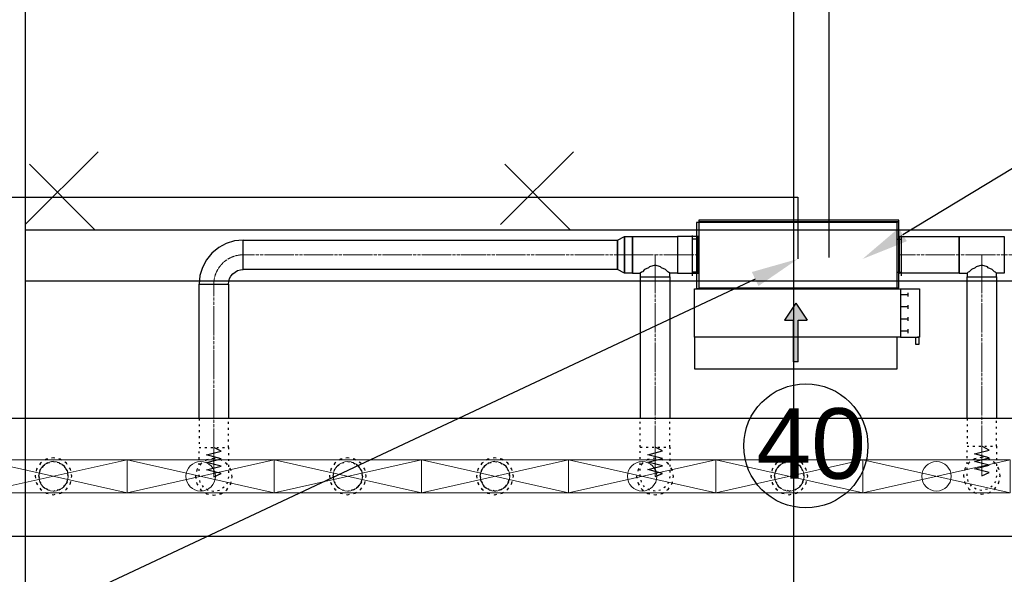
# Model space of a CAD drawing. Header units: centimetres. Extents: x -149939 to 48626, y -46000 to 152985.
# Tile 188 of 256: x -21797 to -15107, y 55336 to 59107. Entities that reach past the tile are written whole.
import ezdxf
from ezdxf import colors
from ezdxf.entities.mleader import LeaderData, LeaderLine
from ezdxf.math import Vec2, Vec3

# ---------------------------------------------------------------- set-up
doc = ezdxf.new("R2010")
doc.units = ezdxf.units.CM
doc.header["$LTSCALE"] = 50
doc.header["$PDMODE"] = 35
doc.header["$PDSIZE"] = 0.1
for name, pattern in [('CADVENT_CENTERLINE', [9.9, 7.4, -1, 0.5, -1]), ('CADVENT_HIDDEN', [0.8, 0.25, -0.55]), ('Kondygnacja  -0_5$0$HIDDEN', [9.525, 6.35, -3.175]), ('Kondygnacja  -0_5$0$HIDDEN2', [4.7625, 3.175, -1.5875]), ('Osie rzutów$0$DASHDOT2', [12.7, 6.35, -3.175, 0, -3.175])]:
    doc.linetypes.add(name, pattern=pattern)
doc.layers.get('0').update_dxf_attribs({"color": 8})
doc.layers.get('DEFPOINTS').update_dxf_attribs({"color": 8})
for name, color, linetype in [('01-103-Went PP_poziom-0_5$0$L_Nawiew', 7, 'Continuous'), ('bgde-nawiewEXP', 7, 'Continuous'), ('bgde-nawiewHIDDEN', 250, 'Continuous'), ('bgde-wywiewSOL', 5, 'Continuous'), ('Kondygnacja  -0_5$0$ARCH_KONSTR_POWYŻEJ RZUTU', 8, 'Kondygnacja  -0_5$0$HIDDEN'), ('Kondygnacja  -0_5$0$ARCH_KONSTR_POWYŻEJ RZUTU_IST', 8, 'Kondygnacja  -0_5$0$HIDDEN2'), ('Osie rzutów$0$ARCH_INFO_OSIE_IST', 8, 'Osie rzutów$0$DASHDOT2'), ('Osie rzutów$0$ARCH_INFO_OSIE_OPISY_IST', 8, 'Continuous')]:
    doc.layers.add(name, color=color, linetype=linetype)
for name, color, linetype, lineweight in [('bgde-nawiewCEN', 7, 'Continuous', 13), ('bgde_nawiewnik', 11, 'Continuous', 5), ('Kondygnacja  -0_5$0$ARCH_INFO_WYMIARY', 8, 'Continuous', 9), ('RFCU', 6, 'Continuous', 30)]:
    doc.layers.add(name, color=color, linetype=linetype, lineweight=lineweight)
doc.styles.add('Arial', font='ARIAL.TTF')
doc.styles.add('Kondygnacja  -0_5$0$Romans', font='Romans.shx', dxfattribs={"width": 0.7})
doc.dimstyles.new('Kondygnacja  -0_5$0$Wymiary 1-100', dxfattribs={"dimtxt": 12, "dimasz": 10, "dimexe": 5, "dimexo": 0, "dimgap": 4, "dimtad": 1, "dimrnd": 0.5, "dimzin": 12, "dimdsep": 46, "dimtxsty": 'Kondygnacja  -0_5$0$Romans', "dimblk": 'Kondygnacja  -0_5$0$_Oblique', "dimcen": 10, "dimdle": 10, "dimclrt": 55, "dimazin": 0, "dimtfac": 1, "dimtmove": 1, "dimatfit": 3, "dimfxl": 8, "dimfxlon": 1, "dimtolj": 1, "dimtzin": 0, "dimarcsym": 0})

# ---------------------------------------------------------------- blocks, each defined once
blk = doc.blocks.new('Osie rzutów')
at = {"layer": 'Osie rzutów$0$ARCH_INFO_OSIE_IST', "ltscale": 10}
for p, q in [((10460, 12510), (10460, 4623.26)), ((4436.04, 10400), (13655, 10400))]:
    blk.add_line(p, q, dxfattribs=at)
blk = doc.blocks.new('Kondygnacja  -0_5$0$konstrukcja istniejąca -0.5')
at = {"layer": 'Kondygnacja  -0_5$0$ARCH_KONSTR_POWYŻEJ RZUTU_IST', "ltscale": 10}
for points in [[(9938, 10975), (9938, 9825)], [(9938, 10267.89), (10982, 10267.89)], [(10982, 10232.89), (9938, 10232.89)]]:
    blk.add_lwpolyline(points, dxfattribs=at)
blk = doc.blocks.new('Kondygnacja  -0_5$0$_Oblique')
at = {"color": 0, "linetype": 'ByBlock', "lineweight": -2}
blk.add_line((-0.5, -0.5), (0.5, 0.5), dxfattribs=at)
blk = doc.blocks.new('*D212')
at = {"layer": 'DEFPOINTS', "color": 0}
for p in [(-30586.3, 81900), (-30681.1, 12489.5), (9064, 12489.5)]:
    blk.add_point(p, dxfattribs=at)
at = {"layer": 'Kondygnacja  -0_5$0$ARCH_INFO_WYMIARY', "color": 0, "lineweight": -2}
for p, q in [((-30673.1, 81900), (-30686.1, 81900)), ((-30681.1, 81910), (-30681.1, 12479.5)), ((-30673.1, 12489.5), (-30686.1, 12489.5))]:
    blk.add_line(p, q, dxfattribs=at)
at = {"layer": 'Kondygnacja  -0_5$0$ARCH_INFO_WYMIARY', "color": 0, "linetype": 'ByBlock', "lineweight": -2, "xscale": 10, "yscale": 10, "zscale": 10}
for p, rotation in [((-30681.1, 81900), 90), ((-30681.1, 12489.5), 270)]:
    blk.add_blockref('Kondygnacja  -0_5$0$_Oblique', p, dxfattribs=dict(at, rotation=rotation))
at = {"layer": 'Kondygnacja  -0_5$0$ARCH_INFO_WYMIARY', "color": 55, "insert": (-30691.1, 47194.8), "char_height": 12, "attachment_point": 5, "rotation": 90, "style": 'Kondygnacja  -0_5$0$Romans'}
blk.add_mtext('\\A1;69410.5', dxfattribs=at)
blk = doc.blocks.new('A$C066D7839')
at = {"layer": 'bgde_nawiewnik', "color": 7}
for p, q in [((-50, -11.15), (-50, 11.15)), ((-50, 11.15), (50, 11.15)), ((-50, -11.15), (50, 11.15)), ((50, -11.15), (-50, 11.15)), ((50, 11.15), (50, -11.15)), ((50, -11.15), (-50, -11.15))]:
    blk.add_line(p, q, dxfattribs=at)
blk.add_circle((0, 0), 10, dxfattribs=at)
blk = doc.blocks.new('A$C5B3E7367')
at = {"layer": '01-103-Went PP_poziom-0_5$0$L_Nawiew'}
h = blk.add_hatch(color=256, dxfattribs=at)
h.paths.add_polyline_path([(215, 704), (215, 674), (331.7, 674), (331.7, 612.1), (445.9, 689), (331.7, 765.9), (331.7, 704)])
h.paths.add_polyline_path([(48.3, 704), (48.3, 674), (215, 674), (215, 704)])
for p, q in [((215, 1525), (165, 1525)), ((165, 1525), (165, 1505)), ((165, 1505), (215, 1505)), ((215, 1400), (215, 1530)), ((545, 1530), (215, 1530)), ((215, 1530), (215, 1515)), ((545, 1400), (545, 1530)), ((243.8, 1452), (268.8, 1452)), ((256.2, 1452), (256.2, 1400)), ((326.2, 1452), (351.2, 1452)), ((338.8, 1452), (338.8, 1400)), ((408.8, 1452), (433.8, 1452)), ((421.2, 1452), (421.2, 1400)), ((491.2, 1452), (516.2, 1452)), ((503.8, 1452), (503.8, 1400)), ((0, 1378), (215, 1378)), ((0, 0), (0, 1378)), ((545, 1400), (215, 1400)), ((215, 1400), (215, 1378)), ((215, 1378), (215, 0)), ((545, 0), (545, 1400)), ((445.9, 689), (331.7, 765.9)), ((331.7, 704), (331.7, 765.9)), ((48.3, 704), (331.7, 704)), ((48.3, 704), (48.3, 674)), ((48.3, 674), (331.7, 674)), ((445.9, 689), (331.7, 612.1)), ((331.7, 612.1), (331.7, 674)), ((215, 0), (0, 0)), ((215, 0), (545, 0))]:
    blk.add_line(p, q, dxfattribs=at)
blk = doc.blocks.new('A$C53CA46B8')
at = {"layer": 'bgde-wywiewSOL'}
for p, q in [((200.4, 481.1), (-249.6, 481.1)), ((-249.6, 481.1), (-249.6, -878.9)), ((112.9, 511.1), (-162.1, 511.1)), ((-137.1, 481.1), (-137.1, 511.1)), ((87.9, 481.1), (87.9, 511.1)), ((200.4, 481.1), (200.4, -878.9)), ((200.4, -878.9), (-249.6, -878.9)), ((112.9, -908.9), (-162.1, -908.9)), ((-137.1, -878.9), (-137.1, -908.9)), ((87.9, -878.9), (87.9, -908.9))]:
    blk.add_line(p, q, dxfattribs=at)
at = {"layer": '01-103-Went PP_poziom-0_5$0$L_Nawiew'}
blk.add_blockref('A$C5B3E7367', (-794.6, -893.9), dxfattribs=at)

msp = doc.modelspace()

# ---------------------------------------------------------------- linework, layer by layer
at = {"layer": 'bgde-nawiewCEN', "linetype": 'CADVENT_CENTERLINE', "ltscale": 0.06}
for p, q in [((-17736.132, 57508.36), (-20278.377, 57508.36)), ((-17633.132, 57508.36), (-17736.132, 57508.36)), ((-17633.132, 57508.36), (-17480.132, 57508.36)), ((-17480.132, 57358.36), (-17480.132, 57508.36)), ((-17480.132, 57508.36), (-17327.132, 57508.36)), ((-17327.132, 57508.36), (-17187.132, 57508.36)), ((-17183.132, 57508.36), (-17187.132, 57508.36)), ((-15823.132, 57508.36), (-15819.132, 57508.36)), ((-15412.751, 57508.36), (-15819.132, 57508.36)), ((-15259.751, 57508.36), (-15412.751, 57508.36)), ((-15259.751, 57358.36), (-15259.751, 57508.36)), ((-15106.751, 57508.36), (-15259.751, 57508.36)), ((-15106.751, 57508.36), (-15003.751, 57508.36)), ((-17480.132, 57358.36), (-17480.132, 56201.3)), ((-15259.751, 57358.36), (-15259.751, 56206.627)), ((-20478.377, 57308.36), (-20478.377, 56199.522)), ((-17480.132, 56201.3), (-17480.132, 56182.604)), ((-15259.751, 56206.627), (-15259.751, 56187.93)), ((-20478.377, 56199.522), (-20478.377, 56180.826)), ((-20478.377, 56180.826), (-20478.377, 56129.715)), ((-17480.132, 56182.604), (-17480.132, 56131.493)), ((-15259.751, 56187.93), (-15259.751, 56136.819)), ((-15259.751, 56136.819), (-15259.751, 56109.027)), ((-20478.377, 56129.715), (-20478.377, 56101.922)), ((-20478.377, 56101.922), (-20478.377, 56078.397)), ((-20478.377, 56078.397), (-20478.377, 56058.782)), ((-17480.132, 56131.493), (-17480.132, 56103.7)), ((-17480.132, 56103.7), (-17480.132, 56080.174)), ((-17480.132, 56080.174), (-17480.132, 56060.56)), ((-15259.751, 56109.027), (-15259.751, 56085.501)), ((-15259.751, 56085.501), (-15259.751, 56065.886)), ((-20478.377, 56058.782), (-20478.377, 56042.722)), ((-20478.377, 56042.722), (-20478.377, 56029.863)), ((-20478.377, 56029.863), (-20478.377, 56019.848)), ((-20478.377, 56019.848), (-20478.377, 56012.322)), ((-20478.377, 56012.322), (-20478.377, 56006.93)), ((-20478.377, 56006.93), (-20478.377, 56003.315)), ((-20478.377, 56003.315), (-20478.377, 56001.122)), ((-20478.377, 56001.122), (-20478.377, 55999.997)), ((-20478.377, 55999.997), (-20478.377, 55999.522)), ((-17480.132, 56060.56), (-17480.132, 56044.5)), ((-17480.132, 56044.5), (-17480.132, 56031.641)), ((-17480.132, 56031.641), (-17480.132, 56021.626)), ((-17480.132, 56021.626), (-17480.132, 56014.1)), ((-17480.132, 56014.1), (-17480.132, 56008.708)), ((-17480.132, 56008.708), (-17480.132, 56005.093)), ((-17480.132, 56005.093), (-17480.132, 56002.9)), ((-17480.132, 56002.9), (-17480.132, 56001.774)), ((-17480.132, 56001.774), (-17480.132, 56001.3)), ((-15259.751, 56065.886), (-15259.751, 56049.827)), ((-15259.751, 56049.827), (-15259.751, 56036.967)), ((-15259.751, 56036.967), (-15259.751, 56026.952)), ((-15259.751, 56026.952), (-15259.751, 56019.427)), ((-15259.751, 56019.427), (-15259.751, 56014.034)), ((-15259.751, 56014.034), (-15259.751, 56010.419)), ((-15259.751, 56010.419), (-15259.751, 56008.227)), ((-15259.751, 56008.227), (-15259.751, 56007.101)), ((-15259.751, 56007.101), (-15259.751, 56006.627))]:
    msp.add_line(p, q, dxfattribs=at)
msp.add_arc((-20278.377, 57308.36), 200, 90, 180, dxfattribs=at)
at = {"layer": 'bgde-nawiewEXP', "linetype": 'Continuous'}
for points in [[(-17183.132, 57733.36), (-15823.132, 57733.36), (-15823.132, 57743.36), (-17183.132, 57743.36)], [(-17183.132, 57283.36), (-15823.132, 57283.36), (-15823.132, 57733.36), (-17183.132, 57733.36)], [(-20578.377, 57308.36), (-20378.377, 57308.36), (-20376.456, 57327.869), (-20370.765, 57346.629), (-20361.524, 57363.917), (-20349.088, 57379.071), (-20333.934, 57391.507), (-20316.646, 57400.748), (-20297.886, 57406.439), (-20278.377, 57408.36), (-20278.377, 57608.36), (-20336.904, 57602.596), (-20393.182, 57585.524), (-20445.048, 57557.801), (-20490.509, 57520.492), (-20527.818, 57475.031), (-20555.541, 57423.165), (-20572.613, 57366.887)], [(-20278.377, 57408.36), (-20278.377, 57608.36), (-17736.132, 57608.36), (-17736.132, 57408.36)], [(-17736.132, 57408.36), (-17736.132, 57608.36), (-17687.975, 57633.36), (-17687.975, 57383.36)], [(-17687.975, 57383.36), (-17687.975, 57633.36), (-17633.132, 57633.36), (-17633.132, 57383.36)], [(-17327.132, 57383.36), (-17187.132, 57383.36), (-17187.132, 57633.36), (-17327.132, 57633.36), (-17327.132, 57392.875)], [(-15819.132, 57383.36), (-15819.132, 57633.36), (-15412.751, 57633.36), (-15412.751, 57383.36)], [(-51077.187, 55595.52), (-9318.667, 55595.52), (-9318.667, 56395.52), (-51077.187, 56395.52), (-51077.187, 55995.517)]]:
    msp.add_lwpolyline(points, close=True, dxfattribs=at)
for points in [[(-17633.132, 57383.36), (-17633.132, 57633.36), (-17327.132, 57633.36), (-17327.132, 57383.36), (-17380.132, 57383.36)], [(-17187.132, 57383.36), (-17187.132, 57633.36), (-17183.132, 57633.36)], [(-15823.132, 57383.36), (-15819.132, 57383.36), (-15819.132, 57633.36), (-15823.132, 57633.36)], [(-15412.751, 57383.36), (-15412.751, 57633.36), (-15106.751, 57633.36), (-15106.751, 57383.36), (-15159.751, 57383.36)], [(-17633.132, 57383.36), (-17580.132, 57383.36), (-17580.132, 57358.36), (-17380.132, 57358.36), (-17380.132, 57383.36), (-17387.744, 57390.972), (-17394.137, 57392.875), (-17409.422, 57408.16), (-17435.878, 57419.972), (-17441.864, 57425.958), (-17480.132, 57437.35), (-17518.401, 57425.958), (-17524.386, 57419.972), (-17550.843, 57408.16), (-17566.128, 57392.875), (-17572.52, 57390.972), (-17580.132, 57383.36)], [(-15412.751, 57383.36), (-15359.751, 57383.36), (-15359.751, 57358.36), (-15159.751, 57358.36), (-15159.751, 57383.36), (-15167.363, 57390.972), (-15173.756, 57392.875), (-15189.041, 57408.16), (-15215.497, 57419.972), (-15221.483, 57425.958), (-15259.751, 57437.35), (-15298.02, 57425.958), (-15304.005, 57419.972), (-15330.462, 57408.16), (-15345.747, 57392.875), (-15352.139, 57390.972), (-15359.751, 57383.36)], [(-17580.132, 57358.36), (-17580.132, 56395.52)], [(-17580.132, 57358.36), (-17380.132, 57358.36), (-17380.132, 56395.52)], [(-17187.132, 57383.36), (-17183.132, 57383.36)], [(-15359.751, 56395.52), (-15359.751, 57358.36), (-15159.751, 57358.36), (-15159.751, 56395.52)], [(-20578.377, 56395.52), (-20578.377, 57308.36), (-20378.377, 57308.36), (-20378.377, 56395.52)]]:
    msp.add_lwpolyline(points, dxfattribs=at)
at = {"layer": 'bgde-nawiewHIDDEN', "linetype": 'CADVENT_HIDDEN'}
for points in [[(-17183.132, 57383.36), (-17183.132, 57633.36)], [(-15823.132, 57383.36), (-15823.132, 57633.36)], [(-20578.377, 56395.52), (-20578.377, 56199.523), (-20378.377, 56199.523), (-20378.377, 56395.52)], [(-17580.132, 56201.3), (-17380.132, 56201.3), (-17380.132, 56395.52)], [(-17580.132, 56201.3), (-17580.132, 56395.52)], [(-15359.751, 56395.52), (-15359.751, 56206.627), (-15159.751, 56206.627), (-15159.751, 56395.52)], [(-21667.838, 56002.697), (-21660.226, 56040.966), (-21638.549, 56073.408), (-21606.106, 56095.085)], [(-21606.106, 56095.085), (-21638.549, 56073.408)], [(-21606.106, 56095.085), (-21567.838, 56102.697), (-21529.57, 56095.085)], [(-21529.57, 56095.085), (-21567.838, 56102.697)], [(-21529.57, 56095.085), (-21497.127, 56073.408), (-21475.45, 56040.966)], [(-21475.45, 56040.966), (-21497.127, 56073.408)], [(-19667.838, 56002.697), (-19660.226, 56040.966), (-19638.549, 56073.408), (-19606.106, 56095.085), (-19567.838, 56102.697), (-19529.57, 56095.085), (-19497.127, 56073.408), (-19475.45, 56040.966), (-19467.838, 56002.697), (-19475.45, 55964.429)], [(-19667.838, 56002.697), (-19660.226, 56040.966), (-19638.549, 56073.408), (-19606.106, 56095.085), (-19567.838, 56102.697), (-19529.57, 56095.085)], [(-19529.57, 56095.085), (-19567.838, 56102.697)], [(-19529.57, 56095.085), (-19497.127, 56073.408)], [(-19497.127, 56073.408), (-19529.57, 56095.085)], [(-19497.127, 56073.408), (-19475.45, 56040.966)], [(-19497.127, 55931.987), (-19475.45, 55964.429), (-19467.838, 56002.697), (-19475.45, 56040.966), (-19497.127, 56073.408)], [(-18660.226, 56040.966), (-18638.549, 56073.408)], [(-18638.549, 56073.408), (-18660.226, 56040.966)], [(-18638.549, 56073.408), (-18606.106, 56095.085)], [(-18606.106, 56095.085), (-18638.549, 56073.408)], [(-18606.106, 56095.085), (-18567.838, 56102.697)], [(-18567.838, 56102.697), (-18606.106, 56095.085)], [(-18567.838, 56102.697), (-18529.57, 56095.085)], [(-18529.57, 56095.085), (-18567.838, 56102.697)], [(-18529.57, 56095.085), (-18497.127, 56073.408)], [(-18497.127, 56073.408), (-18529.57, 56095.085)], [(-18497.127, 56073.408), (-18475.45, 56040.966)], [(-16667.838, 56002.697), (-16660.226, 56040.966), (-16638.549, 56073.408), (-16606.106, 56095.085)], [(-16606.106, 56095.085), (-16638.549, 56073.408)], [(-16606.106, 56095.085), (-16567.838, 56102.697), (-16529.57, 56095.085), (-16497.127, 56073.408), (-16475.45, 56040.966)], [(-16475.45, 55964.429), (-16467.838, 56002.697), (-16475.45, 56040.966), (-16497.127, 56073.408)], [(-21667.838, 56002.697), (-21660.226, 55964.429), (-21638.549, 55931.987), (-21606.106, 55910.31)], [(-21475.45, 55964.429), (-21467.838, 56002.697), (-21475.45, 56040.966)], [(-21475.45, 56040.966), (-21467.838, 56002.697)], [(-19667.838, 56002.697), (-19660.226, 55964.429), (-19638.549, 55931.987), (-19606.106, 55910.31), (-19567.838, 55902.697), (-19529.57, 55910.31), (-19497.127, 55931.987), (-19475.45, 55964.429)], [(-19667.838, 56002.697), (-19660.226, 55964.429), (-19638.549, 55931.987), (-19606.106, 55910.31), (-19567.838, 55902.697), (-19529.57, 55910.31)], [(-19475.45, 55964.429), (-19467.838, 56002.697)], [(-18667.838, 56002.697), (-18660.226, 56040.966)], [(-18660.226, 56040.966), (-18667.838, 56002.697)], [(-18667.838, 56002.697), (-18660.226, 55964.429)], [(-18660.226, 55964.429), (-18667.838, 56002.697)], [(-18475.45, 55964.429), (-18467.838, 56002.697), (-18475.45, 56040.966)], [(-16667.838, 56002.697), (-16660.226, 55964.429), (-16638.549, 55931.987)], [(-21529.57, 55910.31), (-21497.127, 55931.987), (-21475.45, 55964.429)], [(-21475.45, 55964.429), (-21497.127, 55931.987)], [(-19475.45, 55964.429), (-19497.127, 55931.987)], [(-18660.226, 55964.429), (-18638.549, 55931.987)], [(-18638.549, 55931.987), (-18660.226, 55964.429)], [(-18497.127, 55931.987), (-18475.45, 55964.429)], [(-18475.45, 55964.429), (-18497.127, 55931.987)], [(-16638.549, 55931.987), (-16660.226, 55964.429)], [(-16567.838, 55902.697), (-16529.57, 55910.31), (-16497.127, 55931.987), (-16475.45, 55964.429)], [(-16475.45, 55964.429), (-16497.127, 55931.987)], [(-21606.106, 55910.31), (-21638.549, 55931.987)], [(-21606.106, 55910.31), (-21567.838, 55902.697), (-21529.57, 55910.31)], [(-21529.57, 55910.31), (-21567.838, 55902.697)], [(-19529.57, 55910.31), (-19567.838, 55902.697)], [(-19529.57, 55910.31), (-19497.127, 55931.987)], [(-19497.127, 55931.987), (-19529.57, 55910.31)], [(-18638.549, 55931.987), (-18606.106, 55910.31)], [(-18606.106, 55910.31), (-18638.549, 55931.987)], [(-18606.106, 55910.31), (-18567.838, 55902.697)], [(-18567.838, 55902.697), (-18606.106, 55910.31)], [(-18567.838, 55902.697), (-18529.57, 55910.31)], [(-18529.57, 55910.31), (-18567.838, 55902.697)], [(-18529.57, 55910.31), (-18497.127, 55931.987)], [(-18497.127, 55931.987), (-18529.57, 55910.31)], [(-16638.549, 55931.987), (-16606.106, 55910.31), (-16567.838, 55902.697)], [(-16567.838, 55902.697), (-16606.106, 55910.31)]]:
    msp.add_lwpolyline(points, dxfattribs=at)
for points in [[(-17580.132, 56001.3), (-17580.132, 56201.3), (-17380.132, 56201.3), (-17380.132, 56001.3), (-17387.744, 55963.032), (-17409.422, 55930.59), (-17441.864, 55908.912), (-17480.132, 55901.3), (-17518.401, 55908.912), (-17550.843, 55930.59), (-17572.52, 55963.032)], [(-15359.751, 56006.627), (-15359.751, 56206.627), (-15159.751, 56206.627), (-15159.751, 56006.627), (-15167.363, 55968.358), (-15189.041, 55935.916), (-15221.483, 55914.239), (-15259.751, 55906.627), (-15298.02, 55914.239), (-15330.462, 55935.916), (-15352.139, 55968.358)], [(-20578.377, 55999.522), (-20578.377, 56199.522), (-20378.377, 56199.522), (-20378.377, 55999.522), (-20385.989, 55961.254), (-20407.667, 55928.812), (-20440.109, 55907.135), (-20478.377, 55899.522), (-20516.646, 55907.135), (-20549.088, 55928.812), (-20570.765, 55961.254)], [(-21692.838, 56002.697), (-21683.323, 55954.862), (-21656.226, 55914.309), (-21615.674, 55887.213), (-21567.838, 55877.697), (-21520.003, 55887.213), (-21479.45, 55914.309), (-21452.353, 55954.862), (-21442.838, 56002.697), (-21452.353, 56050.533), (-21479.45, 56091.086), (-21520.003, 56118.182), (-21567.838, 56127.697), (-21615.674, 56118.182), (-21656.226, 56091.086), (-21683.323, 56050.533)], [(-21692.838, 56002.697), (-21683.323, 55954.862), (-21656.226, 55914.309), (-21615.674, 55887.213), (-21567.838, 55877.697), (-21520.003, 55887.213), (-21479.45, 55914.309), (-21452.353, 55954.862), (-21442.838, 56002.697), (-21452.353, 56050.533), (-21479.45, 56091.086), (-21520.003, 56118.182), (-21567.838, 56127.697), (-21615.674, 56118.182), (-21656.226, 56091.086), (-21683.323, 56050.533)], [(-21667.838, 56002.697), (-21660.226, 55964.429), (-21638.549, 55931.987), (-21606.106, 55910.31), (-21567.838, 55902.697), (-21529.57, 55910.31), (-21497.127, 55931.987), (-21475.45, 55964.429), (-21467.838, 56002.697), (-21475.45, 56040.966), (-21497.127, 56073.408), (-21529.57, 56095.085), (-21567.838, 56102.697), (-21606.106, 56095.085), (-21638.549, 56073.408), (-21660.226, 56040.966)], [(-20603.377, 55999.522), (-20593.862, 55951.687), (-20566.766, 55911.134), (-20526.213, 55884.038), (-20478.377, 55874.522), (-20430.542, 55884.038), (-20389.989, 55911.134), (-20362.892, 55951.687), (-20353.377, 55999.522), (-20362.892, 56047.358), (-20389.989, 56087.911), (-20430.542, 56115.007), (-20478.377, 56124.522), (-20526.213, 56115.007), (-20566.766, 56087.911), (-20593.862, 56047.358)], [(-20603.377, 55999.522), (-20593.862, 55951.687), (-20566.766, 55911.134), (-20526.213, 55884.038), (-20478.377, 55874.522), (-20430.542, 55884.038), (-20389.989, 55911.134), (-20362.892, 55951.687), (-20353.377, 55999.522), (-20362.892, 56047.358), (-20389.989, 56087.911), (-20430.542, 56115.007), (-20478.377, 56124.522), (-20526.213, 56115.007), (-20566.766, 56087.911), (-20593.862, 56047.358)], [(-19692.838, 56002.697), (-19683.323, 55954.862), (-19656.226, 55914.309), (-19615.674, 55887.213), (-19567.838, 55877.697), (-19520.003, 55887.213), (-19479.45, 55914.309), (-19452.353, 55954.862), (-19442.838, 56002.697), (-19452.353, 56050.533), (-19479.45, 56091.086), (-19520.003, 56118.182), (-19567.838, 56127.697), (-19615.674, 56118.182), (-19656.226, 56091.086), (-19683.323, 56050.533)], [(-19692.838, 56002.697), (-19683.323, 55954.862), (-19656.226, 55914.309), (-19615.674, 55887.213), (-19567.838, 55877.697), (-19520.003, 55887.213), (-19479.45, 55914.309), (-19452.353, 55954.862), (-19442.838, 56002.697), (-19452.353, 56050.533), (-19479.45, 56091.086), (-19520.003, 56118.182), (-19567.838, 56127.697), (-19615.674, 56118.182), (-19656.226, 56091.086), (-19683.323, 56050.533)], [(-18692.838, 56002.697), (-18683.323, 55954.862), (-18656.226, 55914.309), (-18615.674, 55887.213), (-18567.838, 55877.697), (-18520.003, 55887.213), (-18479.45, 55914.309), (-18452.353, 55954.862), (-18442.838, 56002.697), (-18452.353, 56050.533), (-18479.45, 56091.086), (-18520.003, 56118.182), (-18567.838, 56127.697), (-18615.674, 56118.182), (-18656.226, 56091.086), (-18683.323, 56050.533)], [(-18692.838, 56002.697), (-18683.323, 55954.862), (-18656.226, 55914.309), (-18615.674, 55887.213), (-18567.838, 55877.697), (-18520.003, 55887.213), (-18479.45, 55914.309), (-18452.353, 55954.862), (-18442.838, 56002.697), (-18452.353, 56050.533), (-18479.45, 56091.086), (-18520.003, 56118.182), (-18567.838, 56127.697), (-18615.674, 56118.182), (-18656.226, 56091.086), (-18683.323, 56050.533)], [(-18667.838, 56002.697), (-18660.226, 55964.429), (-18638.549, 55931.987), (-18606.106, 55910.31), (-18567.838, 55902.697), (-18529.57, 55910.31), (-18497.127, 55931.987), (-18475.45, 55964.429), (-18467.838, 56002.697), (-18475.45, 56040.966), (-18497.127, 56073.408), (-18529.57, 56095.085), (-18567.838, 56102.697), (-18606.106, 56095.085), (-18638.549, 56073.408), (-18660.226, 56040.966)], [(-17605.132, 56001.3), (-17595.617, 55953.465), (-17568.521, 55912.912), (-17527.968, 55885.815), (-17480.132, 55876.3), (-17432.297, 55885.815), (-17391.744, 55912.912), (-17364.647, 55953.465), (-17355.132, 56001.3), (-17364.647, 56049.136), (-17391.744, 56089.689), (-17432.297, 56116.785), (-17480.132, 56126.3), (-17527.968, 56116.785), (-17568.521, 56089.689), (-17595.617, 56049.136)], [(-17605.132, 56001.3), (-17595.617, 55953.465), (-17568.521, 55912.912), (-17527.968, 55885.815), (-17480.132, 55876.3), (-17432.297, 55885.815), (-17391.744, 55912.912), (-17364.647, 55953.465), (-17355.132, 56001.3), (-17364.647, 56049.136), (-17391.744, 56089.689), (-17432.297, 56116.785), (-17480.132, 56126.3), (-17527.968, 56116.785), (-17568.521, 56089.689), (-17595.617, 56049.136)], [(-16692.838, 56002.697), (-16683.323, 55954.862), (-16656.226, 55914.309), (-16615.674, 55887.213), (-16567.838, 55877.697), (-16520.003, 55887.213), (-16479.45, 55914.309), (-16452.353, 55954.862), (-16442.838, 56002.697), (-16452.353, 56050.533), (-16479.45, 56091.086), (-16520.003, 56118.182), (-16567.838, 56127.697), (-16615.674, 56118.182), (-16656.226, 56091.086), (-16683.323, 56050.533)], [(-16692.838, 56002.697), (-16683.323, 55954.862), (-16656.226, 55914.309), (-16615.674, 55887.213), (-16567.838, 55877.697), (-16520.003, 55887.213), (-16479.45, 55914.309), (-16452.353, 55954.862), (-16442.838, 56002.697), (-16452.353, 56050.533), (-16479.45, 56091.086), (-16520.003, 56118.182), (-16567.838, 56127.697), (-16615.674, 56118.182), (-16656.226, 56091.086), (-16683.323, 56050.533)], [(-16667.838, 56002.697), (-16660.226, 55964.429), (-16638.549, 55931.987), (-16606.106, 55910.31), (-16567.838, 55902.697), (-16529.57, 55910.31), (-16497.127, 55931.987), (-16475.45, 55964.429), (-16467.838, 56002.697), (-16475.45, 56040.966), (-16497.127, 56073.408), (-16529.57, 56095.085), (-16567.838, 56102.697), (-16606.106, 56095.085), (-16638.549, 56073.408), (-16660.226, 56040.966)], [(-15384.751, 56006.627), (-15375.236, 55958.791), (-15348.14, 55918.238), (-15307.587, 55891.142), (-15259.751, 55881.627), (-15211.916, 55891.142), (-15171.363, 55918.238), (-15144.266, 55958.791), (-15134.751, 56006.627), (-15144.266, 56054.462), (-15171.363, 56095.015), (-15211.916, 56122.112), (-15259.751, 56131.627), (-15307.587, 56122.112), (-15348.14, 56095.015), (-15375.236, 56054.462)], [(-15384.751, 56006.627), (-15375.236, 55958.791), (-15348.14, 55918.238), (-15307.587, 55891.142), (-15259.751, 55881.627), (-15211.916, 55891.142), (-15171.363, 55918.238), (-15144.266, 55958.791), (-15134.751, 56006.627), (-15144.266, 56054.462), (-15171.363, 56095.015), (-15211.916, 56122.112), (-15259.751, 56131.627), (-15307.587, 56122.112), (-15348.14, 56095.015), (-15375.236, 56054.462)]]:
    msp.add_lwpolyline(points, close=True, dxfattribs=at)
at = {"layer": 'bgde-nawiewHIDDEN'}
for points in [[(-17480.132, 56001.3), (-17430.132, 56022.598), (-17530.132, 56047.96), (-17430.132, 56073.18), (-17530.132, 56098.465), (-17430.132, 56124), (-17530.132, 56149.359), (-17430.132, 56174.818), (-17480.132, 56201.3)], [(-15259.751, 56006.627), (-15209.751, 56027.924), (-15309.751, 56053.286), (-15209.751, 56078.506), (-15309.751, 56103.791), (-15209.751, 56129.326), (-15309.751, 56154.686), (-15209.751, 56180.144), (-15259.751, 56206.627)], [(-20478.377, 55999.522), (-20428.377, 56020.82), (-20528.377, 56046.182), (-20428.377, 56071.402), (-20528.377, 56096.687), (-20428.377, 56122.222), (-20528.377, 56147.581), (-20428.377, 56173.04), (-20478.377, 56199.522)], [(-21567.838, 56002.697), (-21567.838, 56002.697)], [(-19567.838, 56002.697), (-19567.838, 56002.697)], [(-18567.838, 56002.697), (-18567.838, 56002.697)], [(-16567.838, 56002.697), (-16567.838, 56002.697)]]:
    msp.add_lwpolyline(points, dxfattribs=at)
at = {"layer": 'RFCU', "color": 94}
for p, q in [((-16300, 61430), (-16300, 57490)), ((-21264.984, 58209.277), (-21759.959, 57714.302)), ((-18034.984, 58209.277), (-18529.959, 57714.302)), ((-21731.674, 58124.424), (-21286.197, 57678.947)), ((-18501.674, 58124.424), (-18056.197, 57678.947))]:
    msp.add_line(p, q, dxfattribs=at)
at = {"layer": 'RFCU'}
for p, q in [((-28530, 57900), (-16510, 57900)), ((-16510, 57900), (-16510, 57480))]:
    msp.add_line(p, q, dxfattribs=at)
msp.add_circle((-16455.243, 56209.469), 421.787, dxfattribs=at)

# ---------------------------------------------------------------- block references
at = {"layer": '01-103-Went PP_poziom-0_5$0$L_Nawiew', "xscale": -1, "rotation": 270}
msp.add_blockref('A$C53CA46B8', (-16318.289, 57527.616, 2865), dxfattribs=at)
at = {"layer": '01-103-Went PP_poziom-0_5$0$L_Nawiew', "xscale": 10, "yscale": 10, "zscale": 10}
for p in [(-21567.836, 56002.697, 742.119), (-20567.836, 56002.697, 742.119), (-19567.836, 56002.697, 742.119), (-18567.836, 56002.697, 742.119), (-17567.836, 56002.697, 742.119), (-16567.836, 56002.697, 742.119), (-15567.836, 56002.697, 742.119)]:
    msp.add_blockref('A$C066D7839', p, dxfattribs=at)
at = {"layer": 'Kondygnacja  -0_5$0$ARCH_KONSTR_POWYŻEJ RZUTU', "xscale": 10, "yscale": 10, "zscale": 10}
msp.add_blockref('Kondygnacja  -0_5$0$konstrukcja istniejąca -0.5', (-121140, -45000), dxfattribs=at)
at = {"layer": 'Osie rzutów$0$ARCH_INFO_OSIE_OPISY_IST', "color": 30, "xscale": 10, "yscale": 10, "zscale": 10}
msp.add_blockref('Osie rzutów', (-121140, -45000), dxfattribs=at)

# ---------------------------------------------------------------- texts
at = {"layer": 'RFCU', "insert": (-16792.371, 56465.565), "char_height": 480, "width": 727.77721, "attachment_point": 1, "style": 'Arial'}
msp.add_mtext('40', dxfattribs=at)

# ---------------------------------------------------------------- dimensions: what is measured, and where the dimension line sits
at = {"layer": 'Kondygnacja  -0_5$0$ARCH_INFO_WYMIARY'}
dim = msp.add_linear_dim(base=(-30681.114, 12489.5), p1=(-30586.301, 81900), p2=(9064, 12489.5), angle=90, dimstyle='Kondygnacja  -0_5$0$Wymiary 1-100', dxfattribs=at)
dim.commit()
dim.dimension.update_dxf_attribs({"geometry": '*D212', "text_midpoint": (-30691.114, 47194.75)})

# ---------------------------------------------------------------- leaders
at = {"layer": 'RFCU', "color": 94, "lineweight": 0}
ml = msp.add_multileader_mtext('Standard', dxfattribs=at)
ml.set_content('{\\fArial CE|b0|i0|c238|p34;\\C94;Odłączenie od szafki RFCU018.2 klimakonwektora 56\\Pz podłączeniem klimakonwektora 40}')
ml.set_leader_properties()
ml.build(insert=Vec2(0, 0))
ml.multileader.update_dxf_attribs({"text_right_attachment_type": 6, "dogleg_length": 0.36, "arrow_head_size": 320})
ctx = ml.context
ctx.base_point, ctx.char_height, ctx.arrow_head_size, ctx.plane_origin = Vec3(-13622, 58963.342, 742.119), 300, 320, Vec3(-17376.627, 61752.707, 742.119)
ctx.right_attachment = 6
notes = []
notes.append((ctx, [(1, (1, 1, 0), (-13622.36, 58963.342, 742.119), (1, 0), 0.36, [(0, [(-16200, 61530, 742.119)], 0, []), (1, [(-16070, 57480, 742.119)], 0, [])])]))
ctx.mtext.insert, ctx.mtext.flow_direction = Vec3(-13620, 59160, 742.119), 5
ml = msp.add_multileader_mtext('Standard', dxfattribs=at)
ml.set_content('{\\fArial CE|b0|i0|c238|p34;\\C94;Odłączenie od szafki RFCU098.7 klimakonwektora 40\\Pz podłączeniem klimakonwektora 47}')
ml.set_leader_properties()
ml.build(insert=Vec2(0, 0))
ml.multileader.update_dxf_attribs({"text_right_attachment_type": 6, "dogleg_length": 0.36, "arrow_head_size": 320})
ctx = ml.context
ctx.base_point, ctx.char_height, ctx.arrow_head_size, ctx.plane_origin = Vec3(-34672.945, 53832.229, 742.119), 300, 320, Vec3(-30907.938, 51209.332, 742.119)
ctx.right_attachment, ctx.text_align_type = 6, 2
notes.append((ctx, [(1, (1, 1, 0), (-24692.46, 53635.572, 742.119), (-1, 0), 0.36, [(0, [(-16510, 57480, 742.119)], 0, []), (1, [(-28530, 57500, 742.119)], 0, [])])]))
ctx.mtext.insert, ctx.mtext.alignment, ctx.mtext.flow_direction = Vec3(-24694.82, 54028.887, 742.119), 3, 5
for ctx, leaders in notes:
    for number, flags, end, landing, length, lines in leaders:
        leader = LeaderData()
        leader.index, (leader.has_last_leader_line, leader.has_dogleg_vector, leader.attachment_direction) = number, flags
        leader.last_leader_point, leader.dogleg_vector, leader.dogleg_length = Vec3(end), Vec3(landing), length
        for number, points, colour, breaks in lines:
            line = LeaderLine()
            line.index, line.vertices, line.color, line.breaks = number, Vec3.list(points), colors.encode_raw_color(colour), breaks
            leader.lines.append(line)
        ctx.leaders.append(leader)

doc.saveas('drawing.dxf')
